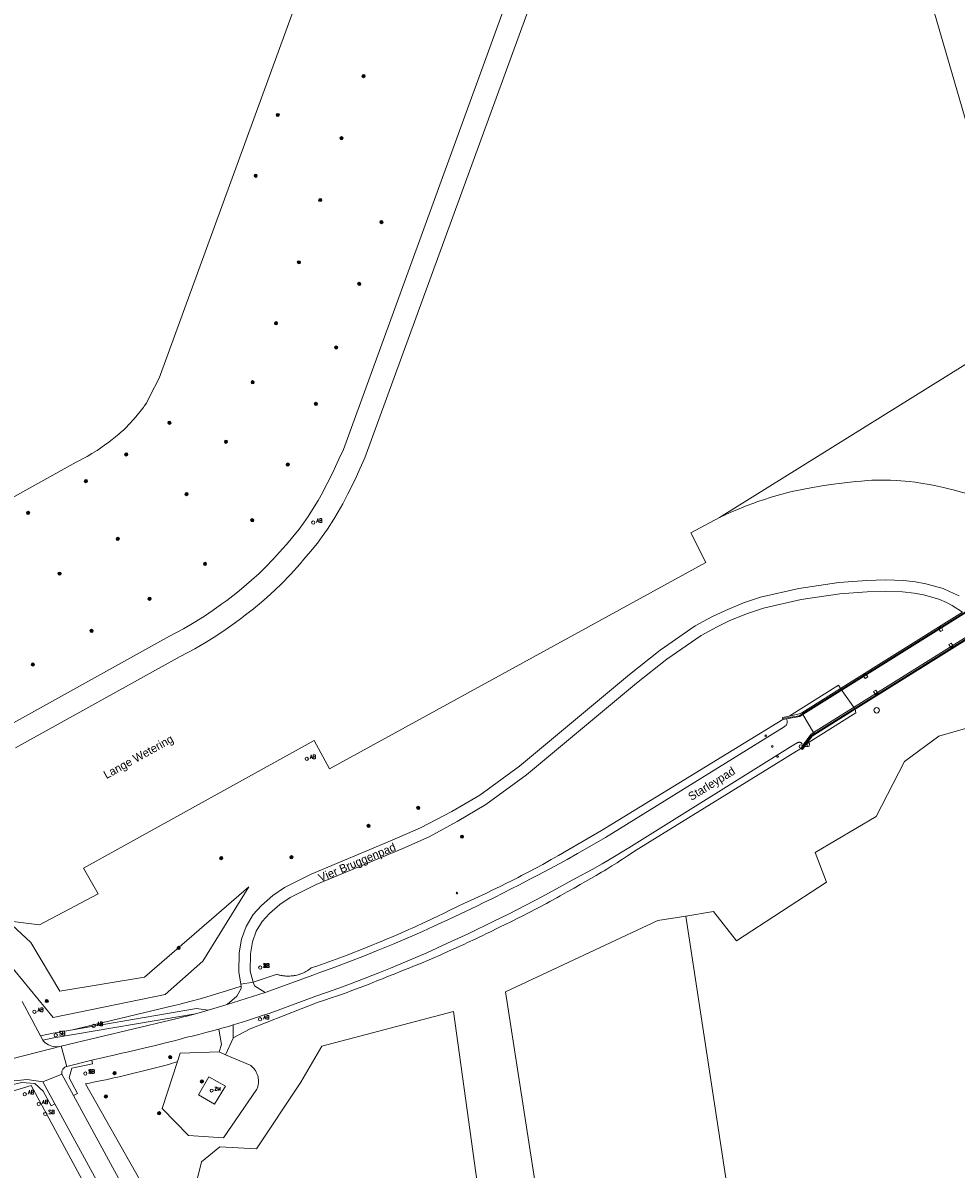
# Model space of a CAD drawing. Header units: metres. Extents: x 138165 to 154469, y 480134 to 494189.
# Tile 198 of 256: x 147133 to 147274, y 485099 to 485273. Entities that reach past the tile are written whole.
import ezdxf

# ---------------------------------------------------------------- set-up
doc = ezdxf.new("R2010")
doc.units = ezdxf.units.M
doc.header["$LTSCALE"] = 0.001
doc.header["$MEASUREMENT"] = 0
for name, color, linetype, lineweight in [('Level 5', 7, 'Continuous', 0), ('TOP-L-terrein schutting raster hek leuning', 7, 'Continuous', 0), ('TOP-L-topo objecten punt', 7, 'Continuous', 0), ('TOP-L-topo objecten vlak', 7, 'Continuous', 0), ('TOP-L-water beschoeiing', 7, 'Continuous', 0), ('TOP-T-topo huisnummering naamgeving', 7, 'Continuous', 0)]:
    doc.layers.add(name, color=color, linetype=linetype, lineweight=lineweight)
doc.styles.add('Style-INTL_ISO', font='INTL_ISO.shx')
doc.styles.add('Style-STANDARD', font='STANDARD.shx')

# ---------------------------------------------------------------- blocks, each defined once
blk = doc.blocks.new('24')
at = {"layer": 'TOP-L-topo objecten punt', "color": 7, "linetype": 'Continuous', "lineweight": 0}
for radius in [0.025, 0.0182, 0.0115, 0.005]:
    blk.add_circle((0, 0), radius, dxfattribs=at)
blk = doc.blocks.new('304')
at = {"layer": 'TOP-L-topo objecten punt', "color": 7, "linetype": 'Continuous', "lineweight": 0}
blk.add_circle((0, 0), 0.0225, dxfattribs=at)
at = {"layer": 'TOP-L-topo objecten punt', "color": 7, "linetype": 'Continuous', "lineweight": 0, "style": 'Style-STANDARD'}
blk.add_text('ZM', height=0.054, dxfattribs=at).set_placement((0.043, 0))
blk = doc.blocks.new('121')
at = {"layer": 'TOP-L-topo objecten punt', "color": 7, "linetype": 'Continuous', "lineweight": 0}
blk.add_circle((0, 0), 0.025, dxfattribs=at)
at = {"layer": 'TOP-L-topo objecten punt', "color": 7, "linetype": 'Continuous', "lineweight": 0, "style": 'Style-STANDARD'}
blk.add_text('LD', height=0.06, dxfattribs=at).set_placement((0.0483, 0))
blk = doc.blocks.new('*U13')
at = {"layer": 'Level 5', "color": 7, "linetype": 'Continuous', "lineweight": 0}
blk.add_circle((0, 0), 0.0415, dxfattribs=at)
blk = doc.blocks.new('150')
at = {"layer": 'Level 5', "color": 7, "linetype": 'Continuous', "lineweight": 0}
blk.add_blockref('*U13', (0, 0), dxfattribs=at)
blk = doc.blocks.new('10')
at = {"layer": 'TOP-L-topo objecten punt', "linetype": 'Continuous', "lineweight": 0}
blk.add_circle((0, 0), 0.0125, dxfattribs=at)
blk = doc.blocks.new('11')
at = {"layer": 'TOP-L-topo objecten punt', "color": 7, "linetype": 'Continuous', "lineweight": 0}
blk.add_circle((0, 0), 0.025, dxfattribs=at)
at = {"layer": 'TOP-L-topo objecten punt', "color": 7, "linetype": 'Continuous', "lineweight": 0, "style": 'Style-STANDARD'}
blk.add_text('AB', height=0.06, dxfattribs=at).set_placement((0.0483, 0))
blk = doc.blocks.new('175')
at = {"layer": 'TOP-L-topo objecten punt', "color": 7, "linetype": 'Continuous', "lineweight": 0}
blk.add_circle((0, 0), 0.025, dxfattribs=at)
at = {"layer": 'TOP-L-topo objecten punt', "color": 7, "linetype": 'Continuous', "lineweight": 0, "style": 'Style-STANDARD'}
blk.add_text('SB', height=0.06, dxfattribs=at).set_placement((0.0483, 0))
blk = doc.blocks.new('14')
at = {"layer": 'TOP-L-topo objecten punt', "color": 7, "linetype": 'Continuous', "lineweight": 0}
blk.add_circle((0, 0), 0.025, dxfattribs=at)
at = {"layer": 'TOP-L-topo objecten punt', "color": 7, "linetype": 'Continuous', "lineweight": 0, "style": 'Style-STANDARD'}
blk.add_text('VB', height=0.06, dxfattribs=at).set_placement((0.0483, 0))

msp = doc.modelspace()

# ---------------------------------------------------------------- linework, layer by layer
at = {"layer": 'TOP-L-terrein schutting raster hek leuning', "flags": 128}
for points in [[(147339.66, 485223.83), (147250.53, 485168.11), (147248.01, 485167.69)], [(147250.89, 485163.04), (147252.4, 485165.13), (147319.79, 485207.27), (147341.51, 485220.85)]]:
    msp.add_lwpolyline(points, dxfattribs=at)
at = {"layer": 'TOP-L-topo objecten vlak', "flags": 128}
for points in [[(147119.61, 485194.93), (147140.7, 485206.63), (147142.36, 485207.52), (147143.08, 485207.94), (147143.87, 485208.43), (147144.45, 485208.83), (147145.21, 485209.36), (147145.46, 485209.55), (147146.16, 485210.09), (147146.67, 485210.49), (147147.22, 485210.94), (147147.4, 485211.1), (147147.92, 485211.58), (147148.23, 485211.88), (147148.74, 485212.4), (147149.45, 485213.19), (147149.74, 485213.53), (147150.84, 485214.84), (147150.93, 485214.96), (147151.05, 485215.13), (147151.37, 485215.63), (147151.44, 485215.74), (147151.65, 485216.12), (147151.96, 485216.75), (147153.31, 485219.42), (147179.73, 485291.89)], [(147268.33, 485284.51), (147284.99, 485227.22)], [(147207.98, 485281.8), (147181.29, 485208.59), (147180.63, 485207.08), (147180.11, 485205.98), (147179.72, 485205.17), (147178.83, 485203.4), (147178.34, 485202.42), (147178.11, 485201.98), (147177.47, 485200.82), (147176.88, 485199.84), (147175.96, 485198.41), (147175.25, 485197.39), (147174.58, 485196.48), (147173.62, 485195.29), (147172.63, 485194.14), (147172.07, 485193.48), (147170.69, 485191.94), (147169.43, 485190.65), (147168.48, 485189.72), (147167.36, 485188.7), (147166.6, 485188.04), (147165.45, 485187.09), (147164.49, 485186.34), (147163.57, 485185.63), (147162.85, 485185.09), (147161.5, 485184.14), (147160.18, 485183.26), (147158.62, 485182.27), (147157.02, 485181.34), (147154.87, 485180.18), (147129.8, 485166.28)], [(147211.28, 485280.62), (147184.54, 485207.28), (147183.81, 485205.64), (147183.28, 485204.48), (147182.86, 485203.62), (147181.96, 485201.84), (147181.46, 485200.83), (147181.19, 485200.32), (147180.51, 485199.08), (147179.86, 485197.99), (147178.87, 485196.46), (147178.09, 485195.34), (147177.35, 485194.34), (147176.31, 485193.05), (147175.3, 485191.88), (147174.71, 485191.18), (147173.25, 485189.55), (147171.91, 485188.17), (147170.87, 485187.17), (147169.69, 485186.09), (147168.86, 485185.37), (147167.64, 485184.36), (147166.64, 485183.58), (147165.68, 485182.84), (147164.91, 485182.26), (147163.49, 485181.25), (147162.09, 485180.32), (147160.43, 485179.28), (147158.73, 485178.28), (147156.52, 485177.1), (147131.5, 485163.22)], [(147284.99, 485227.22), (147238.42, 485198.22)], [(147339.74, 485223.7), (147333.45, 485219.77), (147330.2, 485217.74), (147318.08, 485210.15), (147299.09, 485198.28), (147295.85, 485196.26), (147251.1, 485168.28)], [(147252.75, 485165.56), (147297.54, 485193.57), (147300.78, 485195.59), (147319.7, 485207.42), (147331.89, 485215.05), (147335.14, 485217.08), (147341.42, 485221.01)], [(147238.42, 485198.22), (147239.3, 485198.64), (147240.09, 485199), (147241.42, 485199.57), (147242.52, 485200.01), (147243.64, 485200.43), (147244.21, 485200.64), (147245.12, 485200.94), (147246.3, 485201.32), (147247.54, 485201.68), (147249.05, 485202.08), (147249.7, 485202.24), (147250.49, 485202.4), (147251.77, 485202.64), (147253.73, 485202.98), (147255.35, 485203.23), (147257.05, 485203.45), (147259.15, 485203.69), (147260, 485203.77), (147260.92, 485203.85), (147261.6, 485203.9), (147262.65, 485203.92), (147263.11, 485203.92), (147264.43, 485203.89), (147265.34, 485203.85), (147265.98, 485203.81), (147266.64, 485203.76), (147267.3, 485203.69), (147268.19, 485203.59), (147269.34, 485203.42), (147270.32, 485203.26), (147271.12, 485203.11), (147272.48, 485202.81), (147273.5, 485202.56), (147274.13, 485202.41), (147274.68, 485202.26)], [(147130.28, 485136.92), (147135.1, 485136.35), (147144.05, 485141.05), (147141.8, 485144.94), (147176.84, 485164.34), (147179.18, 485160.02), (147236.38, 485191.42), (147234.1, 485195.88), (147238.42, 485198.22)], [(147274.84, 485186.32), (147273.49, 485186.96), (147272.44, 485187.42), (147269.82, 485188.17), (147268.25, 485188.45), (147266.38, 485188.66), (147263.67, 485188.74), (147260.81, 485188.66), (147256.56, 485188.35), (147250.51, 485187.44), (147244.67, 485186.11), (147242.11, 485185.27), (147239.34, 485184.12), (147237.3, 485183.14), (147234.77, 485181.76), (147229.42, 485178.09), (147224.77, 485174.4), (147208.07, 485160.47), (147202.01, 485156.06), (147197.8, 485153.55), (147193.03, 485151.07), (147188.71, 485149.2), (147176.41, 485144.02), (147172.34, 485141.99), (147170.6, 485140.78), (147168.86, 485139.28), (147167.59, 485137.9), (147166.51, 485136.08), (147165.81, 485134.14), (147165.47, 485132.1), (147165.42, 485129.2), (147165.72, 485127.3)], [(147167.61, 485127.6), (147167.14, 485129.31), (147167.18, 485131.95), (147167.48, 485133.75), (147168.06, 485135.36), (147168.95, 485136.84), (147170.05, 485138.05), (147171.65, 485139.42), (147173.22, 485140.51), (147177.14, 485142.47), (147190.32, 485147.91), (147194.31, 485149.71), (147198.59, 485152.02), (147202.95, 485154.63), (147209.13, 485159.12), (147225.85, 485173.07), (147230.44, 485176.71), (147235.67, 485180.3), (147238.08, 485181.62), (147240.04, 485182.56), (147242.7, 485183.66), (147245.13, 485184.46), (147250.83, 485185.76), (147256.75, 485186.64), (147260.9, 485186.95), (147263.67, 485187.03), (147266.26, 485186.95), (147268, 485186.76), (147269.46, 485186.49), (147271.78, 485185.8), (147272.96, 485185.32), (147273.78, 485184.86), (147275.37, 485183.83)], [(147275.37, 485183.83), (147256.82, 485172.24), (147250.93, 485168.55), (147251.1, 485168.28)], [(147252.75, 485165.56), (147252.94, 485165.26), (147259.04, 485169.09), (147278.46, 485181.22)], [(147272.4, 485181.13), (147272.12, 485181.6), (147271.73, 485181.37), (147272.01, 485180.9), (147272.4, 485181.13)], [(147273.95, 485178.71), (147273.64, 485179.16), (147273.27, 485178.91), (147273.58, 485178.46), (147273.95, 485178.71)], [(147260.97, 485174.01), (147260.66, 485174.47), (147260.29, 485174.21), (147260.6, 485173.76), (147260.97, 485174.01)], [(147251.68, 485163.84), (147259.17, 485168.57), (147259.04, 485169.09), (147256.82, 485172.24), (147256.55, 485172.74), (147249.05, 485168.05)], [(147261.84, 485171.78), (147262.14, 485171.32), (147262.52, 485171.56), (147262.22, 485172.02), (147261.84, 485171.78)], [(147248.06, 485167.55), (147220.52, 485150.65), (147218.34, 485149.38), (147216.16, 485148.12), (147213.97, 485146.86), (147212.88, 485146.24), (147212.13, 485145.81), (147211.6, 485145.52), (147210.52, 485144.94), (147209.45, 485144.37), (147208.37, 485143.81), (147207.83, 485143.53), (147206.75, 485142.98), (147206.2, 485142.71), (147205.11, 485142.16), (147204.57, 485141.9), (147204.02, 485141.63), (147202.92, 485141.1), (147201.82, 485140.59), (147201.27, 485140.33), (147200.17, 485139.82), (147199.61, 485139.57), (147198.75, 485139.18), (147198.22, 485138.91), (147197.68, 485138.65), (147196.62, 485138.12), (147195.55, 485137.61), (147195.01, 485137.35), (147194.47, 485137.1), (147193.93, 485136.84), (147193.39, 485136.59), (147192.31, 485136.1), (147191.77, 485135.85), (147191.22, 485135.61), (147190.14, 485135.13), (147189.59, 485134.89), (147188.5, 485134.42), (147187.95, 485134.19), (147187.4, 485133.96), (147186.3, 485133.5), (147185.75, 485133.28), (147184.64, 485132.83), (147183.54, 485132.39), (147182.98, 485132.18), (147181.87, 485131.75), (147180.76, 485131.33), (147180.2, 485131.13), (147179.08, 485130.72), (147178.52, 485130.52), (147177.4, 485130.12), (147176.4, 485129.78), (147176.32, 485129.71), (147176.23, 485129.65), (147176.14, 485129.59), (147175.97, 485129.47), (147175.88, 485129.41), (147175.7, 485129.3), (147175.6, 485129.25), (147175.42, 485129.15), (147175.32, 485129.1), (147175.13, 485129.01), (147174.93, 485128.93), (147174.73, 485128.86), (147174.63, 485128.82), (147174.42, 485128.76), (147174.22, 485128.71), (147174.01, 485128.66), (147173.8, 485128.62), (147173.7, 485128.6), (147173.59, 485128.59), (147173.38, 485128.57), (147173.17, 485128.55), (147173.06, 485128.55), (147172.95, 485128.54), (147172.74, 485128.54), (147172.53, 485128.55), (147172.42, 485128.56), (147172.21, 485128.58), (147172.11, 485128.59), (147172, 485128.61), (147171.79, 485128.65), (147171.69, 485128.67), (147171.54, 485128.7), (147171.23, 485128.85), (147167.61, 485127.6)], [(147169.42, 485126.03), (147176.82, 485128.74), (147177.59, 485129.02), (147180.02, 485129.9), (147182.38, 485130.79), (147184.26, 485131.52), (147186.59, 485132.46), (147188.84, 485133.39), (147191.68, 485134.61), (147193.33, 485135.34), (147195.06, 485136.12), (147197.27, 485137.14), (147201.66, 485139.23), (147202.54, 485139.66), (147204.06, 485140.4), (147205.64, 485141.19), (147206.81, 485141.79), (147208.07, 485142.43), (147209.65, 485143.25), (147210.82, 485143.87), (147212.65, 485144.85), (147214.06, 485145.6), (147215.32, 485146.28), (147216.89, 485147.16), (147219.1, 485148.43), (147221.1, 485149.62), (147248.26, 485166.43), (147248.31, 485166.45), (147248.38, 485166.5), (147248.45, 485166.55), (147248.52, 485166.6), (147248.57, 485166.67), (147248.62, 485166.74), (147248.67, 485166.81), (147248.7, 485166.89), (147248.73, 485166.97), (147248.74, 485167.06), (147248.75, 485167.14), (147248.75, 485167.23), (147248.74, 485167.31), (147248.73, 485167.4), (147248.7, 485167.48), (147248.66, 485167.56), (147248.62, 485167.63)], [(147233.32, 485137.66), (147237.51, 485138.35), (147241.05, 485133.9), (147254.71, 485142.82), (147252.96, 485147.33), (147262.23, 485152.81), (147266.54, 485161.18), (147271.76, 485164.98), (147281.15, 485167.7), (147288.3, 485164.57), (147355.57, 485053.89)], [(147249.05, 485168.05), (147248.01, 485167.85), (147248.06, 485167.55)], [(147248.62, 485167.63), (147248.06, 485167.55)], [(147251.1, 485168.28), (147250.67, 485168.01), (147248.62, 485167.63)], [(147249.05, 485168.05), (147250.53, 485168.38), (147250.93, 485168.55), (147251.1, 485168.28)], [(147251.1, 485168.28), (147252.75, 485165.56)], [(147252.75, 485165.56), (147251.1, 485168.28)], [(147251.19, 485163.72), (147252.3, 485165.28), (147252.75, 485165.56)], [(147252.75, 485165.56), (147252.94, 485165.26), (147252.5, 485165.01), (147251.68, 485163.84)], [(147251.19, 485163.72), (147250.97, 485163.86), (147250.94, 485163.9), (147250.91, 485163.93), (147250.87, 485163.97), (147250.83, 485164), (147250.79, 485164.02), (147250.74, 485164.04), (147250.7, 485164.06), (147250.65, 485164.07), (147250.6, 485164.08), (147250.55, 485164.08), (147250.5, 485164.07), (147250.45, 485164.06), (147250.4, 485164.04), (147250.35, 485164.02), (147250.31, 485164), (147250.27, 485163.97), (147249.24, 485163.39), (147224.65, 485148.03), (147221.74, 485146.26), (147220.64, 485145.61), (147219.09, 485144.75), (147216.63, 485143.45), (147214.15, 485142.08), (147211.43, 485140.61), (147209.02, 485139.34), (147206.36, 485137.98), (147204.07, 485136.84), (147200.38, 485135.04), (147197.14, 485133.53), (147193.96, 485132.1), (147190.01, 485130.4), (147188.48, 485129.77), (147186.66, 485129.03), (147183.67, 485127.86), (147181.18, 485126.93), (147179.74, 485126.41), (147177.09, 485125.48), (147170, 485122.88), (147169.13, 485122.61), (147168.41, 485122.37), (147167.96, 485122.21), (147166.56, 485121.75), (147165.24, 485121.33), (147164.56, 485121.13)], [(147250.82, 485163.14), (147251.06, 485162.97), (147251.68, 485163.84)], [(147164.54, 485119.18), (147167.12, 485120.53), (147177.47, 485124.57), (147177.96, 485124.73), (147178.45, 485124.89), (147179.42, 485125.22), (147180.39, 485125.55), (147180.88, 485125.72), (147181.85, 485126.07), (147182.33, 485126.24), (147183.29, 485126.6), (147184.25, 485126.97), (147185.21, 485127.34), (147185.69, 485127.53), (147186.64, 485127.91), (147187.22, 485128.15), (147187.82, 485128.38), (147188.41, 485128.61), (147189.01, 485128.85), (147190.2, 485129.32), (147191.38, 485129.8), (147191.97, 485130.04), (147193.15, 485130.53), (147194.33, 485131.03), (147194.92, 485131.29), (147196.09, 485131.8), (147197.26, 485132.31), (147198.43, 485132.84), (147199.01, 485133.1), (147199.59, 485133.37), (147200.17, 485133.64), (147201.33, 485134.18), (147201.91, 485134.46), (147202.48, 485134.73), (147203.06, 485135.01), (147203.63, 485135.29), (147204.69, 485135.81), (147205.23, 485136.07), (147205.77, 485136.33), (147206.84, 485136.86), (147207.91, 485137.39), (147208.45, 485137.66), (147209.51, 485138.21), (147210.57, 485138.76), (147211.1, 485139.04), (147212.15, 485139.6), (147212.68, 485139.89), (147213.73, 485140.46), (147214.25, 485140.75), (147215.3, 485141.34), (147216.34, 485141.93), (147217.26, 485142.46), (147218.08, 485142.91), (147218.89, 485143.38), (147219.7, 485143.84), (147220.51, 485144.32), (147220.91, 485144.56), (147221.31, 485144.8), (147222.11, 485145.29), (147222.9, 485145.78), (147223.3, 485146.04), (147223.69, 485146.29), (147224.48, 485146.8), (147224.87, 485147.05), (147225.55, 485147.51), (147250.82, 485163.14)], [(147250.82, 485163.14), (147251.19, 485163.72)], [(147130.23, 485130.78), (147137.2, 485122.26), (147154.23, 485125.73), (147159.93, 485130.79), (147166.94, 485142.12), (147151.06, 485128.39), (147138.21, 485126.26), (147133.83, 485133.66), (147130.28, 485136.92)], [(147220.22, 485034.11), (147205.92, 485126.15), (147229.06, 485136.99), (147233.32, 485137.66)], [(147259.58, 484965.57), (147254.33, 485000), (147233.32, 485137.66)], [(147167.61, 485127.6), (147165.72, 485127.3)], [(147165.72, 485127.3), (147165.74, 485127.02)], [(147167.61, 485127.6), (147167.77, 485127.07), (147169.42, 485126.03)], [(147165.74, 485127.02), (147163.53, 485126.3), (147162.52, 485125.98), (147161.06, 485125.54), (147159.56, 485125.11), (147158.35, 485124.77), (147157, 485124.42), (147156.49, 485124.28), (147155.58, 485124.06), (147154.54, 485123.81), (147140.15, 485120.39)], [(147163.65, 485124.25), (147165.1, 485125.5), (147165.79, 485126.68), (147165.74, 485127.02)], [(147163.65, 485124.25), (147169.42, 485126.03)], [(147135.28, 485119.48), (147134.88, 485120.24), (147134.53, 485120.91), (147133.95, 485121.95), (147132.47, 485124.68)], [(147160.73, 485123.36), (147161.63, 485123.62), (147163.65, 485124.25)], [(147158.83, 485122.83), (147137.32, 485119.14), (147135.64, 485118.79)], [(147138.43, 485117.92), (147155, 485121.86), (147156.05, 485122.11), (147156.99, 485122.35), (147157.51, 485122.48), (147158.83, 485122.83)], [(147140.15, 485120.39), (147159, 485123.62), (147160.73, 485123.36)], [(147154.29, 485089.31), (147157.57, 485091.47), (147159.76, 485100.3), (147162.5, 485102.6), (147168.12, 485102.31), (147174.83, 485112.44), (147178.03, 485117.89), (147198.02, 485123.15), (147204.6, 485075.62)], [(147160.73, 485123.36), (147160.11, 485123.18), (147158.83, 485122.83)], [(147140.15, 485120.39), (147137.18, 485119.88), (147135.28, 485119.48)], [(147162.37, 485120.49), (147161.43, 485120.23), (147160.42, 485119.96), (147159.32, 485119.68), (147158.31, 485119.44), (147157.52, 485119.25), (147156.35, 485118.93), (147155.57, 485118.73), (147154.08, 485118.34), (147152.73, 485118), (147151.16, 485117.62), (147149.72, 485117.29), (147148.64, 485117.04), (147147.64, 485116.82), (147146.61, 485116.6), (147143.1, 485115.75)], [(147162.37, 485120.49), (147162.62, 485120.56), (147163.85, 485120.91), (147164.56, 485121.13)], [(147162.43, 485117.03), (147162.76, 485118.14), (147162.37, 485120.49)], [(147164.56, 485121.13), (147164.54, 485119.18)], [(147135.64, 485118.79), (147135.28, 485119.48)], [(147135.64, 485118.79), (147135.72, 485118.64), (147135.77, 485118.59), (147135.99, 485118.4), (147136.22, 485118.23), (147136.48, 485118.09), (147136.74, 485117.98), (147137.01, 485117.9), (147137.29, 485117.84), (147137.58, 485117.82), (147137.87, 485117.82), (147138.15, 485117.86), (147138.43, 485117.92)], [(147163.38, 485116.6), (147164.54, 485119.1), (147164.54, 485119.18)], [(147130.93, 485115.95), (147138.43, 485117.92)], [(147139.29, 485114.83), (147138.43, 485117.92)], [(147156.08, 485115.55), (147156.49, 485116.83), (147162.43, 485117.03)], [(147163.38, 485116.6), (147162.43, 485117.03)], [(147143.1, 485115.75), (147139.29, 485114.83)], [(147143.1, 485115.75), (147143.2, 485115.22), (147140.04, 485114.54), (147139.63, 485113.07), (147140.89, 485110.69), (147140.29, 485110.39)], [(147154.29, 485089.31), (147151.24, 485096.04), (147142.11, 485112.16), (147142.73, 485112.28), (147143.34, 485112.41), (147144.57, 485112.67), (147145.19, 485112.8), (147146.41, 485113.07), (147147.03, 485113.21), (147148.25, 485113.49), (147149.48, 485113.78), (147150.7, 485114.08), (147151.92, 485114.38), (147153.13, 485114.7), (147154.35, 485115.02), (147155.17, 485115.24), (147155.85, 485115.47), (147156.08, 485115.55)], [(147156.08, 485115.55), (147153.78, 485108.4), (147157.74, 485104.31), (147163.1, 485103.96), (147168.14, 485111.34), (147168.2, 485111.47), (147168.24, 485111.59), (147168.28, 485111.72), (147168.31, 485111.84), (147168.34, 485111.96), (147168.37, 485112.1), (147168.38, 485112.22), (147168.39, 485112.34), (147168.4, 485112.48), (147168.4, 485112.61), (147168.4, 485112.73), (147168.39, 485112.85), (147168.37, 485112.99), (147168.35, 485113.11), (147168.33, 485113.25), (147168.29, 485113.37), (147168.26, 485113.49), (147168.22, 485113.61), (147168.17, 485113.72), (147168.12, 485113.85), (147168.05, 485113.97), (147167.99, 485114.08), (147167.93, 485114.19), (147167.85, 485114.3), (147167.77, 485114.41), (147167.69, 485114.51), (147167.6, 485114.61), (147167.51, 485114.7), (147167.41, 485114.8), (147167.31, 485114.88), (147167.22, 485114.96), (147167.12, 485115.03), (147163.38, 485116.6)], [(147138.52, 485113.64), (147135.65, 485112.46)], [(147138.52, 485113.64), (147138.51, 485113.75), (147138.51, 485113.86), (147138.52, 485113.97), (147138.54, 485114.08), (147138.57, 485114.18), (147138.61, 485114.28), (147138.67, 485114.38), (147138.73, 485114.47), (147138.8, 485114.55), (147138.88, 485114.62), (147138.97, 485114.69), (147139.07, 485114.74), (147139.17, 485114.79), (147139.29, 485114.83)], [(147140.29, 485110.39), (147138.52, 485113.64)], [(147143.6, 485093.93), (147133.85, 485111.91), (147125.86, 485109.48), (147118.25, 485107.27), (147110.89, 485104.75), (147106.42, 485103.19)], [(147129.84, 485112.4), (147130.33, 485112.53), (147133.23, 485112.81), (147135.65, 485112.46)], [(147129.84, 485112.4), (147130.02, 485111.81), (147132.42, 485112.4), (147134.4, 485112.2), (147135.7, 485111.08), (147136.9, 485108.82), (147137.46, 485109.13)], [(147135.65, 485112.46), (147137.46, 485109.13)], [(147163.38, 485111.83), (147161.72, 485109.1), (147159.27, 485110.49), (147160.86, 485113.26), (147163.38, 485111.83)], [(147140.29, 485110.39), (147163.09, 485068.53), (147164.36, 485066.34), (147164.65, 485065.86), (147165.01, 485065.31), (147166.02, 485063.83), (147167.11, 485062.35), (147167.47, 485061.86), (147167.95, 485061.22), (147168.67, 485060.28), (147169.32, 485059.45), (147169.66, 485059.03), (147170.47, 485058.05), (147172.17, 485056.09), (147173.96, 485054.16), (147174.6, 485053.5), (147174.98, 485053.13)], [(147137.46, 485109.13), (147144.37, 485096.4)]]:
    msp.add_lwpolyline(points, dxfattribs=at)
at = {"layer": 'TOP-L-water beschoeiing', "flags": 128}
for points in [[(147211.28, 485280.62), (147184.54, 485207.28), (147183.81, 485205.64), (147183.28, 485204.48), (147182.86, 485203.62), (147181.96, 485201.84), (147181.46, 485200.83), (147181.19, 485200.32), (147180.51, 485199.08), (147179.86, 485197.99), (147178.87, 485196.46), (147178.09, 485195.34), (147177.35, 485194.34), (147176.31, 485193.05), (147175.3, 485191.88), (147174.71, 485191.18), (147173.25, 485189.55), (147171.91, 485188.17), (147170.87, 485187.17), (147169.69, 485186.09), (147168.86, 485185.37), (147167.64, 485184.36), (147166.64, 485183.58), (147165.68, 485182.84), (147164.91, 485182.26), (147163.49, 485181.25), (147162.09, 485180.32), (147160.43, 485179.28), (147158.73, 485178.28), (147156.52, 485177.1), (147131.5, 485163.22)], [(147249.7, 485202.24), (147250.49, 485202.4), (147251.77, 485202.64), (147253.73, 485202.98), (147255.35, 485203.23), (147257.05, 485203.45), (147259.15, 485203.69), (147260, 485203.77), (147260.92, 485203.85), (147261.6, 485203.9)], [(147261.6, 485203.9), (147262.65, 485203.92), (147263.11, 485203.92), (147264.43, 485203.89), (147265.34, 485203.85), (147265.98, 485203.81), (147266.64, 485203.76), (147267.3, 485203.69), (147268.19, 485203.59), (147269.34, 485203.42), (147270.32, 485203.26), (147271.12, 485203.11), (147272.48, 485202.81), (147273.5, 485202.56)], [(147238.42, 485198.22), (147239.3, 485198.64), (147240.09, 485199), (147241.42, 485199.57), (147242.52, 485200.01), (147243.64, 485200.43), (147244.21, 485200.64), (147245.12, 485200.94), (147246.3, 485201.32), (147247.54, 485201.68), (147249.05, 485202.08), (147249.7, 485202.24)], [(147273.5, 485202.56), (147274.13, 485202.41), (147274.68, 485202.26), (147275.96, 485201.9), (147277.1, 485201.54), (147277.81, 485201.3), (147278.89, 485200.91), (147279.85, 485200.53), (147280.49, 485200.26), (147281.4, 485199.85), (147281.96, 485199.59), (147282.6, 485199.28), (147282.95, 485199.11), (147284.01, 485198.55), (147284.62, 485198.22)], [(147135.1, 485136.35), (147144.05, 485141.05), (147141.8, 485144.94), (147176.84, 485164.34), (147179.18, 485160.02), (147236.38, 485191.42), (147234.1, 485195.88), (147238.42, 485198.22)]]:
    msp.add_lwpolyline(points, dxfattribs=at)

# ---------------------------------------------------------------- block references
at = {"layer": 'TOP-L-topo objecten punt', "xscale": 10, "yscale": 10, "zscale": 10}
for name, p in [('24', (147184.36, 485265.32)), ('24', (147171.32, 485259.4)), ('24', (147181.01, 485255.87)), ('24', (147167.97, 485250.16)), ('24', (147177.79, 485246.48)), ('24', (147187.08, 485243.12)), ('24', (147174.53, 485237.01)), ('24', (147183.71, 485233.72)), ('24', (147171.06, 485227.75)), ('24', (147180.2, 485224.05)), ('24', (147167.51, 485218.78)), ('24', (147177.13, 485215.49)), ('24', (147154.87, 485212.62)), ('24', (147163.46, 485209.74)), ('24', (147148.31, 485207.81)), ('24', (147172.84, 485206.27)), ('24', (147142.18, 485203.76)), ('24', (147157.46, 485201.8)), ('24', (147133.4, 485198.93)), ('24', (147167.45, 485197.82)), ('11', (147176.71, 485197.47)), ('24', (147147.02, 485194.98)), ('24', (147138.17, 485189.7)), ('24', (147160.27, 485191.19)), ('24', (147151.84, 485185.89)), ('24', (147143.03, 485180.99)), ('24', (147134.11, 485175.9)), ('150', (147262.32, 485168.94)), ('10', (147245.47, 485165.07)), ('121', (147250.8, 485163.45)), ('11', (147175.73, 485161.56)), ('10', (147246.46, 485163.44)), ('10', (147247.26, 485161.9)), ('24', (147192.66, 485154.11)), ('24', (147185.13, 485151.37)), ('24', (147199.32, 485149.73)), ('24', (147162.73, 485146.47)), ('24', (147173.4, 485146.61)), ('10', (147198.55, 485141.15)), ('24', (147156.27, 485132.83)), ('175', (147168.66, 485129.84)), ('11', (147168.66, 485129.84)), ('14', (147168.66, 485129.84)), ('11', (147134.35, 485123.13)), ('24', (147136.23, 485124.76)), ('11', (147168.65, 485121.98)), ('11', (147143.37, 485120.97)), ('175', (147137.59, 485119.56)), ('24', (147154.99, 485116.21)), ('175', (147142.09, 485113.74)), ('11', (147142.09, 485113.74)), ('24', (147146.53, 485113.8)), ('24', (147159.81, 485112.54)), ('304', (147161.28, 485111.15)), ('11', (147132.89, 485110.59)), ('24', (147145.21, 485110.25)), ('11', (147135.02, 485109.11)), ('175', (147135.99, 485107.59)), ('24', (147153.3, 485107.7))]:
    msp.add_blockref(name, p, dxfattribs=at)

# ---------------------------------------------------------------- texts
at = {"layer": 'TOP-T-topo huisnummering naamgeving', "style": 'Style-INTL_ISO'}
for s, rotation, p in [('Lange Wetering', 29, (147145.29, 485158.47)), ('Starleypad', 31.7, (147234.17, 485155.15)), ('Vier Bruggenpad', 22.8, (147177.83, 485142.83))]:
    msp.add_text(s, height=1.25, rotation=rotation, dxfattribs=at).set_placement(p)

doc.saveas('drawing.dxf')
